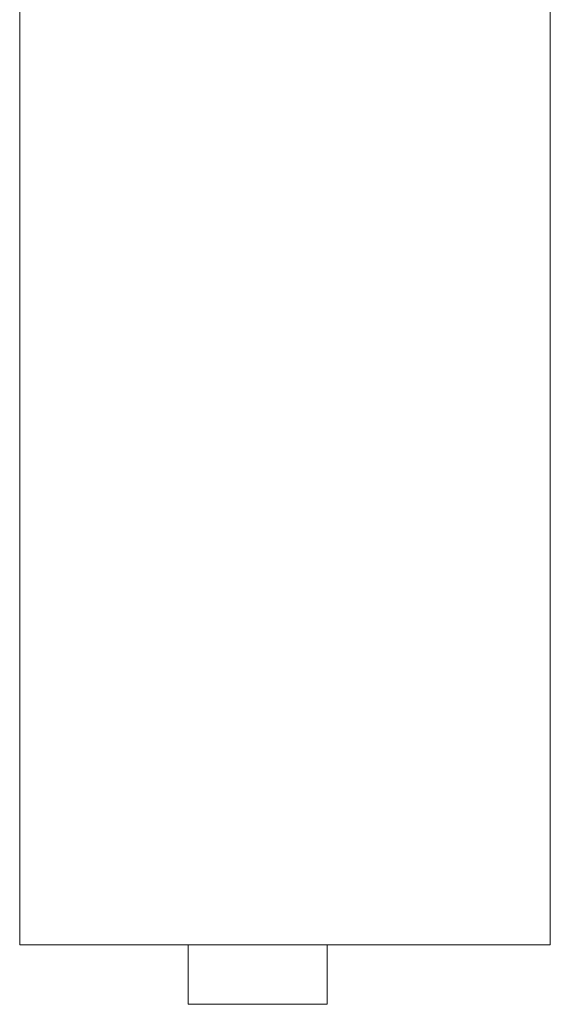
# Model space of a CAD drawing. Header units: inches. Extents: x -1441 to 3871, y -4351 to 2413.
# Tile 30 of 256: x -514 to -469, y -1489 to -1405. Entities that reach past the tile are written whole.
import ezdxf

# ---------------------------------------------------------------- set-up
doc = ezdxf.new("R2010")
doc.units = ezdxf.units.IN
doc.header["$MEASUREMENT"] = 0
doc.layers.add('at_Entity', color=7, linetype='Continuous')

msp = doc.modelspace()

# ---------------------------------------------------------------- linework, layer by layer
at = {"layer": 'at_Entity', "color": 7, "lineweight": 15}
for p, q in [((-513.81513, -1383.67032), (-513.81513, -1483.98787)), ((-468.51981, -1383.67032), (-468.51981, -1483.98787)), ((-513.81513, -1483.98787), (-468.51981, -1483.98787)), ((-499.42271, -1483.98787), (-487.56817, -1483.98787)), ((-499.42271, -1489.06838), (-499.42271, -1483.98787)), ((-487.56817, -1483.98787), (-487.56817, -1489.06838)), ((-487.56817, -1489.06838), (-499.42271, -1489.06838))]:
    msp.add_line(p, q, dxfattribs=at)

doc.saveas('drawing.dxf')
